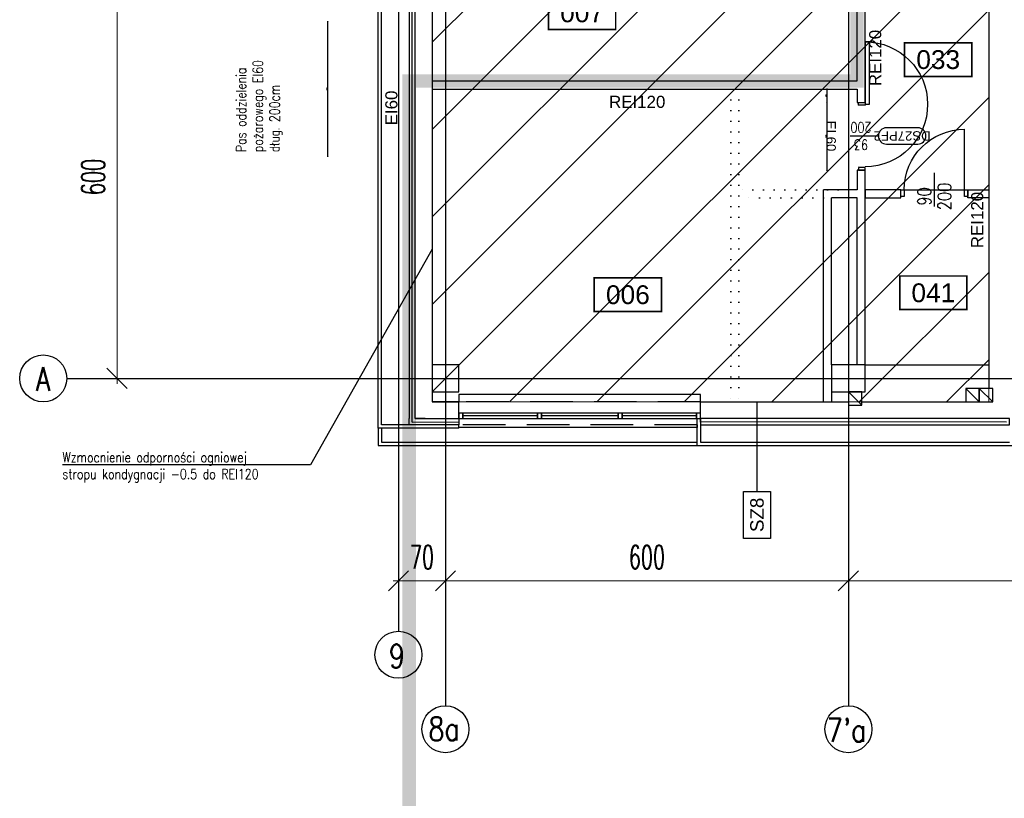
# Model space of a CAD drawing. Header units: centimetres. Extents: x -228435 to 46820, y -89367 to 152985.
# Tile 7 of 256: x -77480 to -62818, y -1255 to 10343. Entities that reach past the tile are written whole.
import ezdxf
from ezdxf.enums import TextEntityAlignment as Align

# ---------------------------------------------------------------- set-up
doc = ezdxf.new("R2010")
doc.units = ezdxf.units.CM
doc.header["$LTSCALE"] = 50
doc.header["$PDMODE"] = 35
doc.header["$PDSIZE"] = 0.1
for name, pattern in [('Kondygnacja  -0_5$0$DIVIDE', [31.75, 12.7, -6.35, 0, -6.35, 0, -6.35]), ('Kondygnacja  -0_5$0$DOT2', [3.175, 0, -3.175]), ('Kondygnacja  -0_5$0$HIDDEN', [9.525, 6.35, -3.175]), ('Osie rzutów$0$DASHDOT2', [12.7, 6.35, -3.175, 0, -3.175])]:
    doc.linetypes.add(name, pattern=pattern)
doc.layers.get('0').update_dxf_attribs({"color": 8})
doc.layers.get('DEFPOINTS').update_dxf_attribs({"color": 8})
for name, color, linetype in [('Kondygnacja  -0_5$0$ARCH_ETAPOWANIE', 8, 'Kondygnacja  -0_5$0$DIVIDE'), ('Kondygnacja  -0_5$0$ARCH_INFO_ETYK_DRZWI', 8, 'Continuous'), ('Kondygnacja  -0_5$0$ARCH_INFO_ETYK_DRZWI_IST', 8, 'Continuous'), ('Kondygnacja  -0_5$0$ARCH_INFO_ODPORNOŚĆ OGNIOWA', 8, 'Continuous'), ('Kondygnacja  -0_5$0$ARCH_INFO_OPISY', 8, 'Continuous'), ('Kondygnacja  -0_5$0$ARCH_INFO_OPISY_PRZEGRODY_IST', 8, 'Continuous'), ('Kondygnacja  -0_5$0$ARCH_MUROWANE_IST', 8, 'Continuous'), ('Kondygnacja  -0_5$0$ARCH_NIEWIDOK_IST', 8, 'Kondygnacja  -0_5$0$HIDDEN'), ('Kondygnacja  -0_5$0$ARCH_OCIEPLENIE_IST', 8, 'Continuous'), ('Kondygnacja  -0_5$0$ARCH_OTWORY_WENTYLACJA_IST', 8, 'Continuous'), ('Kondygnacja  -0_5$0$ARCH_PRZEKROJOWE_IST', 8, 'Continuous'), ('Kondygnacja  -0_5$0$ARCH_WIDOK_IST', 8, 'Continuous'), ('Kondygnacja  -0_5$0$ARCH_WYBURZENIA', 8, 'Kondygnacja  -0_5$0$DOT2'), ('Kondygnacja  -0_5$0$ARCH_ŚLUSARKA_DRZWI', 8, 'Continuous'), ('Kondygnacja  -0_5$0$ARCH_ŚLUSARKA_OKNA_IST', 8, 'Continuous'), ('Kondygnacja  -0_5$0$ARCH_ŻELBET_IST', 8, 'Continuous'), ('Osie rzutów$0$ARCH_INFO_OSIE_IST', 8, 'Osie rzutów$0$DASHDOT2'), ('Osie rzutów$0$ARCH_INFO_OSIE_OPISY_IST', 8, 'Continuous'), ('Pomieszczenia -05$0$ARCH_INFO_AREA_ETYKIETY_200', 8, 'Continuous')]:
    doc.layers.add(name, color=color, linetype=linetype)
for name, color, linetype, lineweight in [('Kondygnacja  -0_5$0$ARCH_INFO_WYMIARY', 8, 'Continuous', 9), ('Kondygnacja  -0_5$0$ARCH_WIDOK', 8, 'Continuous', 13), ('Osie rzutów$0$ARCH_INFO_WYMIARY', 8, 'Continuous', 9)]:
    doc.layers.add(name, color=color, linetype=linetype, lineweight=lineweight)
doc.styles.add('Kondygnacja  -0_5$0$Arial', font='ARIAL.TTF')
doc.styles.add('Kondygnacja  -0_5$0$Romans', font='Romans.shx', dxfattribs={"width": 0.7})
doc.styles.add('Kondygnacja  -0_5$0$ROMANS-50-CM', font='romans.shx', dxfattribs={"width": 0.8, "height": 10})
doc.styles.add('Kondygnacja  -0_5$0$Standard', font='txt')
doc.styles.add('Osie rzutów$0$ROMANS-250-CM', font='romans.shx', dxfattribs={"width": 0.8, "height": 50})
doc.styles.add('Osie rzutów$0$wymiary_cuprum', font='Romans.shx', dxfattribs={"width": 0.6})
doc.styles.add('Pomieszczenia -05$0$Arial', font='ARIAL.TTF')
doc.dimstyles.new('Kondygnacja  -0_5$0$ISO-25', dxfattribs={"dimtxt": 2.5, "dimasz": 2.5, "dimexe": 1.25, "dimexo": 0.625, "dimtad": 1, "dimtxsty": 'Kondygnacja  -0_5$0$Standard', "dimcen": 2.5, "dimadec": 0, "dimazin": 0, "dimtfac": 1, "dimtmove": 0, "dimatfit": 3, "dimfxl": 1, "dimarcsym": 0})
doc.dimstyles.new('Kondygnacja  -0_5$0$Wymiary 1-100', dxfattribs={"dimtxt": 12, "dimasz": 10, "dimexe": 5, "dimexo": 0, "dimgap": 4, "dimtad": 1, "dimrnd": 0.5, "dimzin": 12, "dimdsep": 46, "dimtxsty": 'Kondygnacja  -0_5$0$Romans', "dimblk": 'Kondygnacja  -0_5$0$_Oblique', "dimcen": 10, "dimdle": 10, "dimclrt": 55, "dimazin": 0, "dimtfac": 1, "dimtmove": 1, "dimatfit": 3, "dimfxl": 8, "dimfxlon": 1, "dimtolj": 1, "dimtzin": 0, "dimarcsym": 0})
doc.dimstyles.new('Osie rzutów$0$ARCH_ CT', dxfattribs={"dimtxt": 20, "dimasz": 20, "dimexe": 12, "dimexo": 20, "dimgap": 5, "dimtad": 1, "dimdec": 1, "dimrnd": 0.5, "dimzin": 9, "dimdsep": 46, "dimtxsty": 'Osie rzutów$0$wymiary_cuprum', "dimblk": 'Osie rzutów$0$_Oblique', "dimcen": 8, "dimdle": 12, "dimclrd": 256, "dimclre": 256, "dimclrt": 55, "dimadec": 1, "dimazin": 0, "dimtfac": 1, "dimtdec": 1, "dimtmove": 1, "dimatfit": 2, "dimldrblk": 'Osie rzutów$0$_Dot', "dimfxl": 50, "dimtolj": 1, "dimtzin": 0, "dimlwd": -1, "dimlwe": -1, "dimarcsym": 0})

# ---------------------------------------------------------------- blocks, each defined once
blk = doc.blocks.new('Osie rzutów$0$_Oblique')
at = {"color": 0, "linetype": 'ByBlock', "lineweight": -2}
blk.add_line((-0.5, -0.5), (0.5, 0.5), dxfattribs=at)
blk = doc.blocks.new('*D286')
at = {"layer": 'DEFPOINTS', "color": 0}
for p in [(5600, 4732.2), (6200, 4732.2), (6200, 4698.3)]:
    blk.add_point(p, dxfattribs=at)
at = {"layer": 'Osie rzutów$0$ARCH_INFO_WYMIARY'}
for p, q in [((5600, 4717.2), (5600, 4690.3)), ((6200, 4717.2), (6200, 4690.3)), ((5592, 4698.3), (6208, 4698.3))]:
    blk.add_line(p, q, dxfattribs=at)
at = {"layer": 'Osie rzutów$0$ARCH_INFO_WYMIARY', "xscale": 30, "yscale": 30, "zscale": 30, "rotation": 180}
blk.add_blockref('Osie rzutów$0$_Oblique', (5600, 4698.3), dxfattribs=at)
at = {"layer": 'Osie rzutów$0$ARCH_INFO_WYMIARY', "xscale": 30, "yscale": 30, "zscale": 30}
blk.add_blockref('Osie rzutów$0$_Oblique', (6200, 4698.3), dxfattribs=at)
at = {"layer": 'Osie rzutów$0$ARCH_INFO_WYMIARY', "color": 55, "insert": (5900, 4733.8), "char_height": 35, "attachment_point": 5, "style": 'Osie rzutów$0$wymiary_cuprum'}
blk.add_mtext('\\A1;600', dxfattribs=at)
blk = doc.blocks.new('Osie rzutów$0$_Dot')
at = {"color": 0, "linetype": 'ByBlock', "lineweight": -2}
blk.add_line((-0.5, 0), (-1, 0), dxfattribs=at)
at = {"color": 0, "linetype": 'ByBlock', "const_width": 0.5}
blk.add_lwpolyline([(-0.25, 0, 1), (0.25, 0, 1)], format="xyb", close=True, dxfattribs=at)
blk = doc.blocks.new('*D287')
at = {"layer": 'DEFPOINTS', "color": 0}
for p in [(5000, 4732.3), (5600, 4732.3), (5600, 4698.3)]:
    blk.add_point(p, dxfattribs=at)
at = {"layer": 'Osie rzutów$0$ARCH_INFO_WYMIARY'}
for p, q in [((5000, 4717.3), (5000, 4690.3)), ((5600, 4717.3), (5600, 4690.3)), ((4992, 4698.3), (5608, 4698.3))]:
    blk.add_line(p, q, dxfattribs=at)
at = {"layer": 'Osie rzutów$0$ARCH_INFO_WYMIARY', "xscale": 30, "yscale": 30, "zscale": 30, "rotation": 180}
blk.add_blockref('Osie rzutów$0$_Oblique', (5000, 4698.3), dxfattribs=at)
at = {"layer": 'Osie rzutów$0$ARCH_INFO_WYMIARY', "xscale": 30, "yscale": 30, "zscale": 30}
blk.add_blockref('Osie rzutów$0$_Oblique', (5600, 4698.3), dxfattribs=at)
at = {"layer": 'Osie rzutów$0$ARCH_INFO_WYMIARY', "color": 55, "insert": (5300, 4733.8), "char_height": 35, "attachment_point": 5, "style": 'Osie rzutów$0$wymiary_cuprum'}
blk.add_mtext('\\A1;600', dxfattribs=at)
blk = doc.blocks.new('*D288')
at = {"layer": 'DEFPOINTS', "color": 0}
for p in [(4930, 4732.3), (5000, 4732.3), (5000, 4698.3)]:
    blk.add_point(p, dxfattribs=at)
at = {"layer": 'Osie rzutów$0$ARCH_INFO_WYMIARY'}
for p, q in [((4930, 4717.3), (4930, 4690.3)), ((5000, 4717.3), (5000, 4690.3)), ((4922, 4698.3), (5008, 4698.3))]:
    blk.add_line(p, q, dxfattribs=at)
at = {"layer": 'Osie rzutów$0$ARCH_INFO_WYMIARY', "xscale": 30, "yscale": 30, "zscale": 30, "rotation": 180}
blk.add_blockref('Osie rzutów$0$_Oblique', (4930, 4698.3), dxfattribs=at)
at = {"layer": 'Osie rzutów$0$ARCH_INFO_WYMIARY', "xscale": 30, "yscale": 30, "zscale": 30}
blk.add_blockref('Osie rzutów$0$_Oblique', (5000, 4698.3), dxfattribs=at)
at = {"layer": 'Osie rzutów$0$ARCH_INFO_WYMIARY', "color": 55, "insert": (4965, 4733.8), "char_height": 35, "attachment_point": 5, "style": 'Osie rzutów$0$wymiary_cuprum'}
blk.add_mtext('\\A1;70', dxfattribs=at)
blk = doc.blocks.new('*D325')
at = {"layer": 'DEFPOINTS', "color": 0}
for p in [(4545, 5600), (4511, 5000), (4545, 5000)]:
    blk.add_point(p, dxfattribs=at)
at = {"layer": 'Osie rzutów$0$ARCH_INFO_WYMIARY'}
for p, q in [((4511, 5608), (4511, 4992)), ((4530, 5600), (4503, 5600)), ((4530, 5000), (4503, 5000))]:
    blk.add_line(p, q, dxfattribs=at)
at = {"layer": 'Osie rzutów$0$ARCH_INFO_WYMIARY', "xscale": 30, "yscale": 30, "zscale": 30}
for p, rotation in [((4511, 5600), 90), ((4511, 5000), 270)]:
    blk.add_blockref('Osie rzutów$0$_Oblique', p, dxfattribs=dict(at, rotation=rotation))
at = {"layer": 'Osie rzutów$0$ARCH_INFO_WYMIARY', "color": 55, "insert": (4475.5, 5300), "char_height": 35, "attachment_point": 5, "rotation": 90, "style": 'Osie rzutów$0$wymiary_cuprum'}
blk.add_mtext('\\A1;600', dxfattribs=at)
blk = doc.blocks.new('Kondygnacja  -0_5$0$_Dot')
at = {"color": 0, "linetype": 'ByBlock', "lineweight": -2}
blk.add_line((-0.5, 0), (-1, 0), dxfattribs=at)
at = {"color": 0, "linetype": 'ByBlock', "const_width": 0.5}
blk.add_lwpolyline([(-0.25, 0, 1), (0.25, 0, 1)], format="xyb", close=True, dxfattribs=at)
blk = doc.blocks.new('Kondygnacja  -0_5$0$_Oblique')
at = {"color": 0, "linetype": 'ByBlock', "lineweight": -2}
blk.add_line((-0.5, -0.5), (0.5, 0.5), dxfattribs=at)
blk = doc.blocks.new('*D119')
at = {"layer": 'DEFPOINTS', "color": 0}
for p in [(-72892, 10310), (-71286, 10310), (-72892, 8310)]:
    blk.add_point(p, dxfattribs=at)
at = {"layer": 'Kondygnacja  -0_5$0$ARCH_INFO_WYMIARY', "color": 0, "lineweight": -2}
for p, q in [((-72884, 10310), (-72897, 10310)), ((-72892, 8300), (-72892, 10320)), ((-72892, 8310), (-72897, 8310))]:
    blk.add_line(p, q, dxfattribs=at)
at = {"layer": 'Kondygnacja  -0_5$0$ARCH_INFO_WYMIARY', "color": 0, "lineweight": -2, "xscale": 10, "yscale": 10, "zscale": 10}
for p, rotation in [((-72892, 10310), 90), ((-72892, 8310), 270)]:
    blk.add_blockref('Kondygnacja  -0_5$0$_Oblique', p, dxfattribs=dict(at, rotation=rotation))
at = {"layer": 'Kondygnacja  -0_5$0$ARCH_INFO_WYMIARY', "color": 55, "insert": (-72902, 9310), "char_height": 12, "attachment_point": 5, "rotation": 90, "style": 'Kondygnacja  -0_5$0$Romans'}
blk.add_mtext('\\A1;2000', dxfattribs=at)
blk = doc.blocks.new('Kondygnacja  -0_5$0$DRZWI90')
blk.add_line((-45, 0), (-45, 90))
at = {"lineweight": -3}
for p, q in [((0, -25), (0, 25)), ((45, 0), (-45, 0))]:
    blk.add_line(p, q, dxfattribs=at)
for points in [[(-50, -10), (-45, -10), (-45, 0), (-50, 0)], [(45, -10), (50, -10), (50, 0), (45, 0)]]:
    blk.add_lwpolyline(points, close=True, dxfattribs=at)
blk.add_arc((-45, 0), 90, 0, 90, dxfattribs=at)
blk = doc.blocks.new('Kondygnacja  -0_5$0$T-drzwi_lewe-200')
at = {"layer": 'Kondygnacja  -0_5$0$ARCH_INFO_ETYK_DRZWI'}
blk.add_line((0, 0), (-60, 0), dxfattribs=at)
blk.add_lwpolyline([(-77.5, 17.5), (-143.7, 17.5, 1), (-143.7, -17.5), (-77.5, -17.5, 1)], format="xyb", close=True, dxfattribs=at)
at = {"layer": 'Kondygnacja  -0_5$0$ARCH_INFO_ETYK_DRZWI', "color": 1, "style": 'Kondygnacja  -0_5$0$Arial'}
blk.add_attdef('ADS_DRZWI:ODPORNOŚĆ_OGNIOWA', text='', height=20, rotation=90, dxfattribs=at).set_placement((56.4, 0.1), align=Align.BOTTOM_CENTER)
at = {"layer": 'Kondygnacja  -0_5$0$ARCH_INFO_ETYK_DRZWI', "style": 'Kondygnacja  -0_5$0$Romans', "width": 0.8}
for tag, p in [('ADS_DRZWI:SZEROKOŚĆ', (-23, 7.9)), ('ADS_DRZWI:WYSOKOŚĆ', (-23, -29))]:
    blk.add_attdef(tag, text='', height=22, dxfattribs=at).set_placement(p, align=Align.CENTER)
at = {"layer": 'Kondygnacja  -0_5$0$ARCH_INFO_ETYK_DRZWI', "style": 'Kondygnacja  -0_5$0$Arial'}
blk.add_attdef('ADS_DRZWI:SYMBOL', text='', height=20, dxfattribs=at).set_placement((-110.6, 0), align=Align.MIDDLE)
blk = doc.blocks.new('*D180')
at = {"layer": 'DEFPOINTS', "color": 0}
for p in [(-65010, 9310), (-65461, 9110), (-65010, 9110)]:
    blk.add_point(p, dxfattribs=at)
at = {"layer": 'Kondygnacja  -0_5$0$ARCH_INFO_WYMIARY', "color": 0, "lineweight": -2}
for p, q in [((-65453, 9310), (-65466, 9310)), ((-65461, 9320), (-65461, 9100)), ((-65453, 9110), (-65466, 9110))]:
    blk.add_line(p, q, dxfattribs=at)
at = {"layer": 'Kondygnacja  -0_5$0$ARCH_INFO_WYMIARY', "color": 0, "lineweight": -2, "xscale": 10, "yscale": 10, "zscale": 10}
for p, rotation in [((-65461, 9310), 90), ((-65461, 9110), 270)]:
    blk.add_blockref('Kondygnacja  -0_5$0$_Oblique', p, dxfattribs=dict(at, rotation=rotation))
at = {"layer": 'Kondygnacja  -0_5$0$ARCH_INFO_WYMIARY', "color": 55, "insert": (-65471, 9210), "char_height": 12, "attachment_point": 5, "rotation": 90, "style": 'Kondygnacja  -0_5$0$Romans'}
blk.add_mtext('\\A1;200', dxfattribs=at)
blk = doc.blocks.new('*D181')
at = {"layer": 'DEFPOINTS', "color": 0}
for p in [(-65010, 9110), (-65461, 8100), (-65010, 8100)]:
    blk.add_point(p, dxfattribs=at)
at = {"layer": 'Kondygnacja  -0_5$0$ARCH_INFO_WYMIARY', "color": 0, "lineweight": -2}
for p, q in [((-65453, 9110), (-65466, 9110)), ((-65461, 9120), (-65461, 8090)), ((-65453, 8100), (-65466, 8100))]:
    blk.add_line(p, q, dxfattribs=at)
at = {"layer": 'Kondygnacja  -0_5$0$ARCH_INFO_WYMIARY', "color": 0, "lineweight": -2, "xscale": 10, "yscale": 10, "zscale": 10}
for p, rotation in [((-65461, 9110), 90), ((-65461, 8100), 270)]:
    blk.add_blockref('Kondygnacja  -0_5$0$_Oblique', p, dxfattribs=dict(at, rotation=rotation))
at = {"layer": 'Kondygnacja  -0_5$0$ARCH_INFO_WYMIARY', "color": 55, "insert": (-65471, 8605), "char_height": 12, "attachment_point": 5, "rotation": 90, "style": 'Kondygnacja  -0_5$0$Romans'}
blk.add_mtext('\\A1;1010', dxfattribs=at)
blk = doc.blocks.new('Pomieszczenia -05$0$etykieta_numer')
at = {"color": 0, "linetype": 'ByBlock', "const_width": 2.44}
blk.add_lwpolyline([(-50, -50), (-50, 0), (50, 0), (50, -50)], close=True, dxfattribs=at)
at = {"color": 0, "linetype": 'ByBlock', "style": 'Pomieszczenia -05$0$Arial'}
blk.add_attdef('AECAREA:NUMBER', text='', height=28, dxfattribs=at).set_placement((0, -25), align=Align.MIDDLE)
blk = doc.blocks.new('Osie rzutów')
at = {"layer": 'Osie rzutów$0$ARCH_INFO_OSIE_IST', "ltscale": 10}
for p, q in [((4930, 12510), (4930, 4623.26)), ((5000, 12510), (5000, 4512.32)), ((5600, 12510), (5600, 4512.32)), ((4436.04, 5000), (15156.54, 5000))]:
    blk.add_line(p, q, dxfattribs=at)
at = {"layer": 'Osie rzutów$0$ARCH_INFO_OSIE_OPISY_IST'}
for centre in [(4401.04, 5000), (4930, 4588.26), (5000, 4477.32), (5600, 4477.32)]:
    blk.add_circle(centre, 35, dxfattribs=at)
at = {"layer": 'Osie rzutów$0$ARCH_INFO_OSIE_OPISY_IST', "style": 'Osie rzutów$0$ROMANS-250-CM', "width": 0.8}
for s, p in [('A', (4390.13, 4981.6)), ('9', (4915.63, 4568.85)), ('8a', (4974.54, 4460.48)), ("7'a", (5567.96, 4458.36))]:
    blk.add_text(s, height=35, dxfattribs=at).set_placement(p)
at = {"layer": 'Osie rzutów$0$ARCH_INFO_WYMIARY'}
dim = blk.add_linear_dim(base=(4511.04, 5000), p1=(4544.98, 5600), p2=(4544.98, 5000), angle=270, dimstyle='Osie rzutów$0$ARCH_ CT', override={"dimtxt": 35, "dimasz": 30, "dimexe": 8, "dimexo": 15, "dimgap": 18, "dimdle": 8}, dxfattribs=at)
dim.commit()
dim.dimension.update_dxf_attribs({"geometry": '*D325', "text_midpoint": (4475.54, 5300)})
dim = blk.add_linear_dim(base=(5000, 4698.34), p1=(4930, 4732.28), p2=(5000, 4732.28), dimstyle='Osie rzutów$0$ARCH_ CT', override={"dimtxt": 35, "dimasz": 30, "dimexe": 8, "dimexo": 15, "dimgap": 18, "dimdle": 8}, dxfattribs=at)
dim.commit()
dim.dimension.update_dxf_attribs({"geometry": '*D288', "text_midpoint": (4965, 4698.34), "dimtype": 160})
for base, p1, p2, picture, middle in [((5600, 4698.34), (5000, 4732.28), (5600, 4732.28), '*D287', (5300, 4733.84)), ((6200, 4698.26), (5600, 4732.19), (6200, 4732.19), '*D286', (5900, 4733.76))]:
    dim = blk.add_linear_dim(base=base, p1=p1, p2=p2, dimstyle='Osie rzutów$0$ARCH_ CT', override={"dimtxt": 35, "dimasz": 30, "dimexe": 8, "dimexo": 15, "dimgap": 18, "dimdle": 8}, dxfattribs=at)
    dim.commit()
    dim.dimension.update_dxf_attribs({"geometry": picture, "text_midpoint": middle})

msp = doc.modelspace()

# ---------------------------------------------------------------- hatches: boundary and pattern name
at = {"layer": 'Kondygnacja  -0_5$0$ARCH_WIDOK'}
h = msp.add_hatch(dxfattribs=at)
h.set_pattern_fill('ANSI31', color=256, scale=290, style=0)
h.set_pattern_definition([(45, (-121140, -45000), (-651.069, 651.069), [])])
h.paths.add_polyline_path([(-63050, 11000), (-71340, 11000), (-71340, 4650), (-63050, 4650)])

# ---------------------------------------------------------------- linework, layer by layer
at = {"layer": 'Kondygnacja  -0_5$0$ARCH_ETAPOWANIE', "ltscale": 10, "const_width": 200, "elevation": 3000}
msp.add_lwpolyline([(-71680, -5690), (-71680, 9430), (-65010, 9430), (-65010, 10860), (-63050, 10860), (-62990, 77200), (-59020, 77200), (-59020, 89588.736), (-59420, 89588.736), (-59420.034, 102625.822), (-71890, 102620.19), (-71890, 102620.19), (-32748.04, 102637.868)], dxfattribs=at)
at = {"layer": 'Kondygnacja  -0_5$0$ARCH_INFO_OPISY_PRZEGRODY_IST'}
msp.add_lwpolyline([(-66500.017, 3317.07), (-66300.017, 3317.07), (-66300.017, 2617.07), (-66700.017, 2617.07), (-66700.017, 3317.07), (-66500.017, 3317.07), (-66500.017, 4650)], dxfattribs=at)
at = {"layer": 'Kondygnacja  -0_5$0$ARCH_MUROWANE_IST', "ltscale": 4}
for p, q in [((-65010, 9430), (-65010, 10800)), ((-64890, 9310), (-64890, 10740)), ((-63050, 10740), (-63050, 4850)), ((-71340, 9430), (-65010, 9430)), ((-71340, 9310), (-65010, 9310)), ((-65510, 4650), (-65510, 7810)), ((-65390, 5200), (-65390, 7690)), ((-64890, 5200), (-63050, 5200)), ((-65390, 4800), (-65390, 4650)), ((-71340, 4650), (-70940, 4650)), ((-70940, 4400), (-70940, 4650)), ((-67340, 4350), (-67340, 4650)), ((-71590, 4400), (-70940, 4400))]:
    msp.add_line(p, q, dxfattribs=at)
for points in [[(-71444.097, 4400), (-71590, 4400), (-71590, 11150), (-71340, 11150), (-71340, 4650)], [(-65010, 9310), (-65010, 9110), (-64890, 9110), (-64890, 9330.947)], [(-64890, 5200), (-64890, 8100), (-65010, 8100), (-65010, 7810), (-65510, 7810)], [(-65010, 5200), (-65010, 7690), (-65390, 7690)], [(-71444.097, 4400), (-71444.097, 4400), (-70940, 4400), (-70940, 4650), (-71340, 4650)], [(-62740, 4400), (-62740, 4400), (-67340, 4400), (-67340, 4650), (-65140, 4650)], [(-64940, 4650), (-62990, 4650)]]:
    msp.add_lwpolyline(points, dxfattribs=at)
for points in [[(-64359.407, 7810), (-64890, 7810), (-64890, 7690), (-64359.407, 7690)], [(-63359.407, 7810), (-63050, 7810), (-63050, 7690), (-63359.407, 7690)]]:
    msp.add_lwpolyline(points, close=True, dxfattribs=at)
at = {"layer": 'Kondygnacja  -0_5$0$ARCH_NIEWIDOK_IST', "ltscale": 2}
for p, q in [((-67340, 4650), (-70940, 4650)), ((-67390, 4310), (-70940, 4310))]:
    msp.add_line(p, q, dxfattribs=at)
at = {"layer": 'Kondygnacja  -0_5$0$ARCH_OCIEPLENIE_IST'}
for p, q in [((-71635, 4350), (-71635, 11150)), ((-71635, 4350), (-70940, 4355)), ((-62785, 4350), (-67340, 4355))]:
    msp.add_line(p, q, dxfattribs=at)
at = {"layer": 'Kondygnacja  -0_5$0$ARCH_OTWORY_WENTYLACJA_IST'}
for p, q in [((-63390, 4850), (-63190, 4650)), ((-63190, 4850), (-62990, 4650)), ((-65140, 4800), (-64940, 4600))]:
    msp.add_line(p, q, dxfattribs=at)
for points in [[(-63390, 4650), (-63190, 4650), (-63190, 4850), (-63390, 4850)], [(-63190, 4650), (-62990, 4650), (-62990, 4850), (-63190, 4850)], [(-65140, 4600), (-64940, 4600), (-64940, 4800), (-65140, 4800)]]:
    msp.add_lwpolyline(points, close=True, dxfattribs=at)
at = {"layer": 'Kondygnacja  -0_5$0$ARCH_PRZEKROJOWE_IST', "ltscale": 4}
for p, q in [((-72140, 4260), (-72140, 11200)), ((-72090, 4310), (-72090, 11150)), ((-67390, 4000), (-67390, 4400)), ((-67340, 4400), (-67340, 4050)), ((-70940, 4260), (-72140, 4260)), ((-71680, 4310), (-72090, 4310)), ((-70940, 4260), (-70940, 4310)), ((-67390, 4000), (-62690, 4000)), ((-67340, 4050), (-62740, 4050))]:
    msp.add_line(p, q, dxfattribs=at)
for points in [[(-71590, 11150), (-71680, 11150), (-71680, 4400), (-71680, 4400)], [(-70940, 4400), (-70940, 4310), (-71680, 4310), (-71680, 4400)], [(-67340, 4400), (-67340, 4310), (-62740, 4310), (-62740, 4400)]]:
    msp.add_lwpolyline(points, dxfattribs=at)
at = {"layer": 'Kondygnacja  -0_5$0$ARCH_WIDOK'}
msp.add_lwpolyline([(-63050, 11000), (-71340, 11000), (-71340, 4650), (-63050, 4650)], close=True, dxfattribs=at)
at = {"layer": 'Kondygnacja  -0_5$0$ARCH_WIDOK_IST'}
for points in [[(-67340, 4650), (-67340, 4760), (-70940, 4760), (-70940, 4650)], [(-67390, 4310), (-67390, 4270), (-70940, 4270)]]:
    msp.add_lwpolyline(points, dxfattribs=at)
at = {"layer": 'Kondygnacja  -0_5$0$ARCH_WIDOK_IST', "linetype": 'Continuous', "ltscale": 4}
for points in [[(-72140, 4260), (-72140, 4000), (-67390, 4000)], [(-72090, 4260), (-72090, 4050), (-67390, 4050)]]:
    msp.add_lwpolyline(points, dxfattribs=at)
at = {"layer": 'Kondygnacja  -0_5$0$ARCH_WYBURZENIA'}
for points in [[(-66889.05, 9310), (-66889.05, 4650)], [(-66769.05, 9310), (-66769.05, 4650)], [(-65290, 7810), (-66769.05, 7810)], [(-65510, 7690), (-66769.05, 7690)]]:
    msp.add_lwpolyline(points, dxfattribs=at)
at = {"layer": 'Kondygnacja  -0_5$0$ARCH_ŚLUSARKA_DRZWI', "linetype": 'Continuous', "lineweight": -3}
for points in [[(-64890, 9083.164), (-64827, 9083.164), (-64827, 10013.164), (-64890, 10013.164)], [(-64991, 9070), (-64991, 9110), (-64890, 9110), (-64890, 9070)], [(-64991, 8140), (-64991, 8100), (-64890, 8100), (-64890, 8140)]]:
    msp.add_lwpolyline(points, close=True, dxfattribs=at)
at = {"layer": 'Kondygnacja  -0_5$0$ARCH_ŚLUSARKA_DRZWI', "linetype": 'Continuous', "lineweight": -3, "extrusion": (0, 0, -1)}
msp.add_arc((64890, 9083.164), 930, 90, 270, dxfattribs=at)
at = {"layer": 'Kondygnacja  -0_5$0$ARCH_ŚLUSARKA_OKNA_IST'}
for p, q in [((-69770, 4440), (-70880, 4440)), ((-68570, 4440), (-69710, 4440)), ((-67400.682, 4440), (-68510, 4440))]:
    msp.add_line(p, q, dxfattribs=at)
for points in [[(-70880, 4480), (-70940, 4480), (-70940, 4400), (-70880, 4400)], [(-69770, 4480), (-70880, 4480), (-70880, 4400), (-69770, 4400)], [(-69710, 4480), (-69770, 4480), (-69770, 4400), (-69710, 4400)], [(-68570, 4480), (-69710, 4480), (-69710, 4400), (-68570, 4400)], [(-68510, 4480), (-68570, 4480), (-68570, 4400), (-68510, 4400)], [(-67400.682, 4480), (-68510, 4480), (-68510, 4400), (-67400.682, 4400)], [(-67340.682, 4480), (-67400.682, 4480), (-67400.682, 4400), (-67340.682, 4400)]]:
    msp.add_lwpolyline(points, close=True, dxfattribs=at)
at = {"layer": 'Kondygnacja  -0_5$0$ARCH_ŻELBET_IST', "ltscale": 4}
for points in [[(-71340, 4800), (-70940, 4800), (-70940, 5200), (-71340, 5200)], [(-65390, 4800), (-64890, 4800), (-64890, 5200), (-65390, 5200)]]:
    msp.add_lwpolyline(points, close=True, dxfattribs=at)

# ---------------------------------------------------------------- block references
at = {"layer": 'Kondygnacja  -0_5$0$ARCH_INFO_ETYK_DRZWI', "linetype": 'Continuous', "lineweight": -3, "xscale": 7.000000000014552, "yscale": 7.000000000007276, "zscale": 7, "rotation": 180}
msp.add_blockref('Kondygnacja  -0_5$0$T-drzwi_lewe-200', (-65113.476, 8611.582), dxfattribs=at).add_auto_attribs({'ADS_DRZWI:SYMBOL': 'DS27PF2', 'ADS_DRZWI:SZEROKOŚĆ': '93', 'ADS_DRZWI:ODPORNOŚĆ_OGNIOWA': 'EI 60', 'ADS_DRZWI:WYSOKOŚĆ': '200'})
at = {"layer": 'Kondygnacja  -0_5$0$ARCH_INFO_ETYK_DRZWI_IST', "xscale": -10, "yscale": 10, "zscale": 10}
msp.add_blockref('Kondygnacja  -0_5$0$DRZWI90', (-63859.407, 7810), dxfattribs=at)
at = {"layer": 'Kondygnacja  -0_5$0$ARCH_WYBURZENIA', "ltscale": 6, "xscale": 10, "yscale": 10, "zscale": 10, "rotation": 270}
msp.add_blockref('Kondygnacja  -0_5$0$DRZWI90', (-64890, 8610), dxfattribs=at)
at = {"layer": 'Osie rzutów$0$ARCH_INFO_OSIE_OPISY_IST', "xscale": 10, "yscale": 10, "zscale": 10}
msp.add_blockref('Osie rzutów', (-121140, -45000), dxfattribs=at)
at = {"layer": 'Pomieszczenia -05$0$ARCH_INFO_AREA_ETYKIETY_200', "linetype": 'Continuous', "lineweight": -3, "xscale": 10, "yscale": 10, "zscale": 10}
for p, values in [((-69105.283, 10694.943), {'AECAREA:NUMBER': '007'}), ((-63802.411, 9998.836), {'AECAREA:NUMBER': '033'}), ((-68423.354, 6496.488), {'AECAREA:NUMBER': '006'}), ((-63875.05, 6525.11), {'AECAREA:NUMBER': '041'})]:
    msp.add_blockref('Pomieszczenia -05$0$etykieta_numer', p, dxfattribs=at).add_auto_attribs(values)

# ---------------------------------------------------------------- texts
at = {"layer": 'Kondygnacja  -0_5$0$ARCH_INFO_ETYK_DRZWI_IST', "insert": (-63859.407, 7710), "char_height": 200, "width": 100, "attachment_point": 5, "rotation": 90, "line_spacing_factor": 0.9, "style": 'Kondygnacja  -0_5$0$ROMANS-50-CM'}
msp.add_mtext('90\\P200', dxfattribs=at)
at = {"layer": 'Kondygnacja  -0_5$0$ARCH_INFO_ODPORNOŚĆ OGNIOWA', "char_height": 180, "width": 533.32525, "attachment_point": 5, "rotation": 90, "style": 'Kondygnacja  -0_5$0$Arial'}
for s, insert in [('\\PREI120', (-64889.314, 9772.763)), ('\\PEI60', (-72093.945, 9028.047)), ('\\PREI120', (-63371.016, 7358.694))]:
    msp.add_mtext(s, dxfattribs=dict(at, insert=insert))
at = {"layer": 'Kondygnacja  -0_5$0$ARCH_INFO_ODPORNOŚĆ OGNIOWA', "insert": (-68284.517, 9268.366), "char_height": 180, "width": 533.32525, "attachment_point": 5, "style": 'Kondygnacja  -0_5$0$Arial'}
msp.add_mtext('\\PREI120', dxfattribs=at)
at = {"layer": 'Kondygnacja  -0_5$0$ARCH_INFO_OPISY', "insert": (-74258.376, 8369.255), "char_height": 150, "width": 3475.65685, "attachment_point": 1, "rotation": 90, "style": 'Kondygnacja  -0_5$0$ROMANS-50-CM'}
msp.add_mtext('Pas oddzielenia\\Ppożarowego EI60\\Pdług. 200cm', dxfattribs=at)
at = {"layer": 'Kondygnacja  -0_5$0$ARCH_INFO_OPISY', "insert": (-76842.969, 3899.78), "char_height": 150, "width": 3572.13752, "attachment_point": 1, "style": 'Kondygnacja  -0_5$0$ROMANS-50-CM'}
msp.add_mtext('Wzmocnienie odporności ogniowej stropu kondygnacji -0.5 do REI120 ', dxfattribs=at)
at = {"layer": 'Kondygnacja  -0_5$0$ARCH_INFO_OPISY_PRZEGRODY_IST', "insert": (-66500.017, 2967.07), "char_height": 200, "width": 700, "attachment_point": 5, "rotation": 90, "style": 'Kondygnacja  -0_5$0$Arial'}
msp.add_mtext('SZ8', dxfattribs=at)

# ---------------------------------------------------------------- dimensions: what is measured, and where the dimension line sits
at = {"layer": 'Kondygnacja  -0_5$0$ARCH_INFO_WYMIARY'}
for base, p1, p2, picture, middle in [((-72891.589, 10310), (-72891.589, 8310), (-71286.171, 10310), '*D119', (-72901.589, 9310)), ((-65461.462, 9110), (-65010, 9310), (-65010, 9110), '*D180', (-65471.462, 9210)), ((-65461.462, 8100), (-65010, 9110), (-65010, 8100), '*D181', (-65471.462, 8605))]:
    dim = msp.add_linear_dim(base=base, p1=p1, p2=p2, angle=90, dimstyle='Kondygnacja  -0_5$0$Wymiary 1-100', dxfattribs=at)
    dim.commit()
    dim.dimension.update_dxf_attribs({"geometry": picture, "text_midpoint": middle})

# ---------------------------------------------------------------- leaders
at = {"layer": 'Kondygnacja  -0_5$0$ARCH_INFO_OPISY'}
msp.add_leader([(-71340, 6926.229), (-73149.493, 3710.354), (-76843.574, 3710.354)], dimstyle='Kondygnacja  -0_5$0$ISO-25', override={"dimscale": 5, "dimasz": 2, "dimtad": 0, "dimldrblk": 'Kondygnacja  -0_5$0$_Dot'}, dxfattribs=at)

doc.saveas('drawing.dxf')
